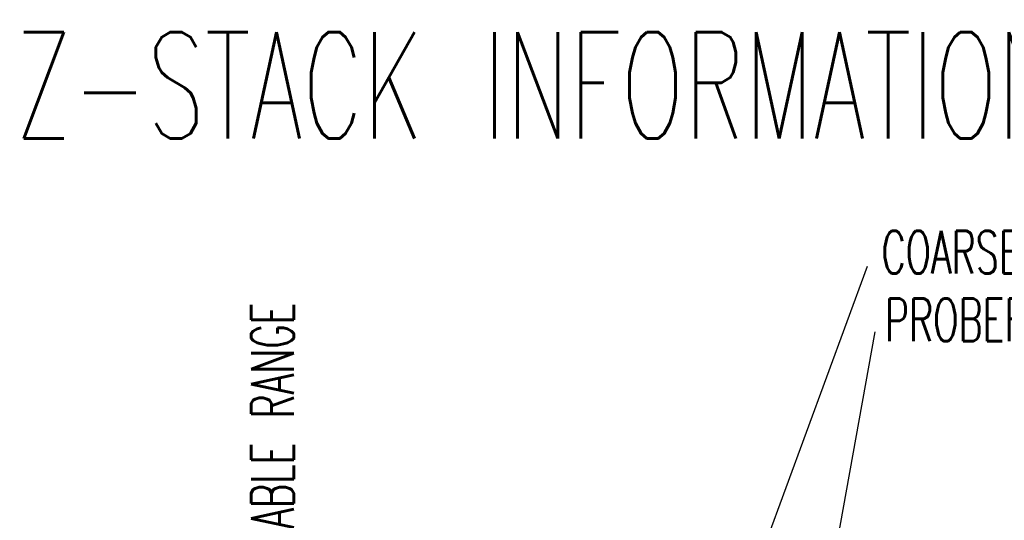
# Model space of a CAD drawing. Extents: x -1765 to 4890, y -3431 to 1272.
# Tile 114 of 189: x 2534 to 2922, y -2383 to -2185. Entities that reach past the tile are written whole.
import ezdxf

# ---------------------------------------------------------------- set-up
doc = ezdxf.new("R2010")
doc.units = 0
doc.layers.get('0').update_dxf_attribs({"linetype": 'CONTINUOUS'})
doc.layers.add('1', color=7, linetype='CONTINUOUS')
doc.styles.add('CONVERTER_2', font='txt.shx', dxfattribs={"width": 0.63})
doc.dimstyles.get("Standard").update_dxf_attribs({"dimtxt": 0.18, "dimasz": 0.18, "dimexe": 0.18, "dimexo": 0.0625, "dimgap": 0.09, "dimtad": 0, "dimtih": 1, "dimtoh": 1, "dimdec": 4, "dimzin": 0, "dimtxsty": 'STANDARD', "dimcen": 0.09, "dimazin": 3, "dimtfac": 1, "dimtdec": 4, "dimtofl": 0, "dimtmove": 0, "dimatfit": 3, "dimtolj": 1, "dimtzin": 0})

# ---------------------------------------------------------------- blocks, each defined once
blk = doc.blocks.new('TEXT__62', base_point=(-2000, -2800))
at = {"layer": '1', "color": 7, "style": 'CONVERTER_2', "width": 0.63}
blk.add_text('Z-STACK INFORMATION FOR 12" WPI (AUTO & MANUAL), SEE DRAWINGS:', height=42, dxfattribs=at).set_placement((2531.73, -2231.98))
blk = doc.blocks.new('VIEW1_POGO_TOWER__26', base_point=(2887.01, -2814.66))
at = {"layer": '1', "color": 1, "style": 'CONVERTER_2', "width": 0.63}
for s, p in [('COARSE ALIGNMENT PIN', (2873.57, -2285.24)), ('PROBER ADAPTER PLATE', (2874.92, -2311.93))]:
    blk.add_text(s, height=16.8, dxfattribs=at).set_placement(p)
at = {"layer": '1', "color": 1, "insert": (2641.64, -2437.22), "char_height": 16.8, "attachment_point": 7, "rotation": 90, "style": 'CONVERTER_2'}
blk.add_mtext('ADJUSTABLE RANGE', dxfattribs=at)
at = {"layer": '1', "color": 1, "linetype": 'CONTINUOUS', "has_arrowhead": 0}
for points in [[(2823.2, -2404.21), (2868.1, -2282.35)], [(2843.71, -2459.75), (2871.08, -2308.25)]]:
    blk.add_leader(points, dimstyle='Standard', dxfattribs=at)
blk = doc.blocks.new('SEC_DD__27', base_point=(3500.99, -2456.25))
blk.add_blockref('VIEW1_POGO_TOWER__26', (2887.01, -2814.66))
blk = doc.blocks.new('D-E6980-90193-1S11B__28', base_point=(3525.64, -2222.89))
at = {"layer": '1'}
blk.add_blockref('SEC_DD__27', (3500.99, -2456.25), dxfattribs=at)

msp = doc.modelspace()

# ---------------------------------------------------------------- block references
msp.add_blockref('D-E6980-90193-1S11B__28', (3525.64, -2222.89))
at = {"layer": '1'}
msp.add_blockref('TEXT__62', (-2000, -2800), dxfattribs=at)

doc.saveas('drawing.dxf')
